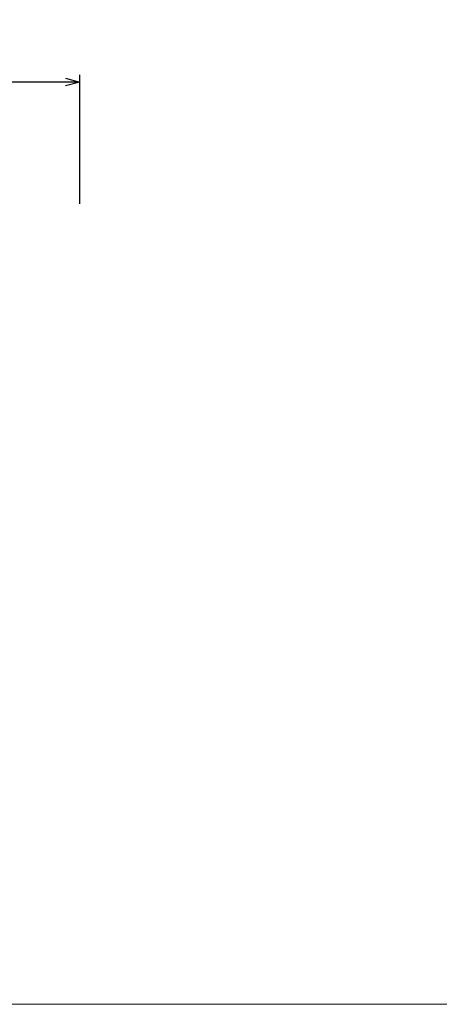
# Model space of a CAD drawing. Extents: x 625 to 2299, y 1056 to 1310.
# Tile 3 of 181: x 791 to 835, y 1058 to 1162. Entities that reach past the tile are written whole.
import ezdxf
from ezdxf.enums import TextEntityAlignment as Align

# ---------------------------------------------------------------- set-up
doc = ezdxf.new("R2010")
doc.units = 0
doc.header["$MEASUREMENT"] = 0
doc.layers.add('B_ANNO_DIM', color=7, linetype='Continuous', lineweight=18)
doc.layers.add('B_ANNO_TEXT', color=7, linetype='Continuous', lineweight=18)
doc.layers.add('B_ANNO_NOPLOT', color=47, linetype='Continuous', lineweight=18, plot=False)
doc.styles.add('Annotative', font='calibri.ttf', dxfattribs={"height": 0.0625})
doc.styles.get("Standard").update_dxf_attribs({"font": 'calibri.ttf'})
doc.dimstyles.new('Annotative', dxfattribs={"dimscale": 0, "dimtxt": 0.0625, "dimasz": 0.0625, "dimexe": 0.03125, "dimexo": 0.03125, "dimgap": 0.03125, "dimtad": 1, "dimdec": 3, "dimzin": 3, "dimdsep": 46, "dimlunit": 4, "dimtxsty": 'Standard', "dimblk": 'OPEN30', "dimcen": 0.03125, "dimaunit": 1, "dimadec": 0, "dimazin": 3, "dimtfac": 0.75, "dimtdec": 3, "dimtofl": 0, "dimtmove": 0, "dimatfit": 3, "dimldrblk": 'OPEN30', "dimfxl": 1, "dimtfill": 1, "dimfrac": 1, "dimtolj": 1, "dimtzin": 0, "dimarcsym": 0})

# ---------------------------------------------------------------- blocks, each defined once
blk = doc.blocks.new('_Open30')
at = {"color": 0, "linetype": 'ByBlock', "lineweight": -2}
for p, q in [((-1, 0.268), (0, 0)), ((0, 0), (-1, -0.268)), ((0, 0), (-1, 0))]:
    blk.add_line(p, q, dxfattribs=at)
blk = doc.blocks.new('*D317')
at = {"layer": 'B_ANNO_DIM', "color": 0, "lineweight": -2, "transparency": 16777216}
for p, q in [((12.75, 78.65), (12.75, 98.29)), ((172.4, 86.29), (172.4, 98.29)), ((170.9, 97.54), (14.25, 97.54))]:
    blk.add_line(p, q, dxfattribs=at)
at = {"layer": 'Defpoints', "color": 0, "transparency": 16777216}
for p in [(12.75, 97.54), (172.4, 85.54), (12.75, 77.9)]:
    blk.add_point(p, dxfattribs=at)
at = {"layer": 'B_ANNO_DIM', "color": 0, "lineweight": -2, "transparency": 16777216, "xscale": 1.5, "yscale": 1.5, "zscale": 1.5, "rotation": 180}
blk.add_blockref('_Open30', (12.75, 97.54), dxfattribs=at)
at = {"layer": 'B_ANNO_DIM', "color": 0, "lineweight": -2, "transparency": 16777216, "xscale": 1.5, "yscale": 1.5, "zscale": 1.5}
blk.add_blockref('_Open30', (172.4, 97.54), dxfattribs=at)
at = {"layer": 'B_ANNO_DIM', "color": 0, "transparency": 16777216, "insert": (92.57, 99.06), "char_height": 1.5, "attachment_point": 5, "bg_fill": 3, "box_fill_scale": 1.25, "bg_fill_color": 256, "bg_fill_true_color": 13158600, "bg_fill_transparency": 0}
blk.add_mtext('\\A1;{SEE "ABUTMENT" SHEETS FOR WING LENGTH}', dxfattribs=at)
blk = doc.blocks.new('*D530')
at = {"layer": 'B_ANNO_DIM', "color": 0, "lineweight": -2, "transparency": 16777216}
for p, q in [((12.75, 83.9), (12.75, 98.29)), ((172.4, 84.65), (172.4, 98.29)), ((170.9, 97.54), (14.25, 97.54))]:
    blk.add_line(p, q, dxfattribs=at)
at = {"layer": 'Defpoints', "color": 0, "transparency": 16777216}
for p in [(12.75, 97.54), (172.4, 83.9), (12.75, 83.15)]:
    blk.add_point(p, dxfattribs=at)
at = {"layer": 'B_ANNO_DIM', "color": 0, "lineweight": -2, "transparency": 16777216, "xscale": 1.5, "yscale": 1.5, "zscale": 1.5, "rotation": 180}
blk.add_blockref('_Open30', (12.75, 97.54), dxfattribs=at)
at = {"layer": 'B_ANNO_DIM', "color": 0, "lineweight": -2, "transparency": 16777216, "xscale": 1.5, "yscale": 1.5, "zscale": 1.5}
blk.add_blockref('_Open30', (172.4, 97.54), dxfattribs=at)
at = {"layer": 'B_ANNO_DIM', "color": 0, "transparency": 16777216, "insert": (92.57, 99.06), "char_height": 1.5, "attachment_point": 5, "bg_fill": 3, "box_fill_scale": 1.25, "bg_fill_color": 256, "bg_fill_true_color": 13158600, "bg_fill_transparency": 0}
blk.add_mtext('\\A1;SEE "STRUCTURAL APPROACH SLAB" SHEETS FOR PARAPET LENGTH', dxfattribs=at)
blk = doc.blocks.new('INS_SS42_BASE')
at = {"layer": 'B_ANNO_NOPLOT', "flags": 128}
blk.add_lwpolyline([(0, 0), (0, 252), (323.93, 252), (323.93, 238.86), (378, 238.86), (378, 40.5), (316.57, 40.5), (316.57, 0), (0, 0)], dxfattribs=at)
at = {"lineweight": 30, "flags": 104}
for tag, p in [('SUB1', (311.28, 226.1, 1.68)), ('SUB2', (319.28, 226.1, 1.68))]:
    blk.add_attdef(tag, text='', height=1.5, dxfattribs=at).set_placement(p, align=Align.MIDDLE_CENTER)
at = {"layer": 'B_ANNO_TEXT', "lineweight": 30, "flags": 104}
for tag, p in [('SUB1', (311.28, 226.1)), ('SUB2', (319.28, 226.1))]:
    blk.add_attdef(tag, text='', height=1.5, dxfattribs=at).set_placement(p, align=Align.MIDDLE_CENTER)
at = {"layer": 'B_ANNO_TEXT', "style": 'Annotative'}
for tag, p in [('CORNER1', (97.36, 101.83)), ('CORNER2', (98.57, 3.31))]:
    blk.add_attdef(tag, text='', height=1.5, dxfattribs=at).set_placement(p, align=Align.BOTTOM_RIGHT)
blk = doc.blocks.new('*U307')
at = {"layer": 'B_ANNO_DIM'}
dim = blk.add_linear_dim(base=(12.749, 97.5442, 0.8422), p1=(172.4003, 85.5399, 0.8422), p2=(12.749, 77.9013, 0.8422), text='{SEE "ABUTMENT" SHEETS FOR WING LENGTH}', dimstyle='Annotative', dxfattribs=at)
dim.commit()
dim.dimension.update_dxf_attribs({"geometry": '*D317', "text_midpoint": (92.5747, 99.0627, 0.8422)})
blk = doc.blocks.new('*U520')
at = {"layer": 'B_ANNO_DIM', "lineweight": 30}
for tag, p in [('S5BAR1', (158.4042, 240.8503)), ('S5BAR2', (184.1358, 218.628)), ('S5BAR3', (187.2345, 185.3889))]:
    blk.add_attdef(tag, text='', height=1.5, dxfattribs=at).set_placement(p, align=Align.MIDDLE_LEFT)
at = {"layer": 'B_ANNO_DIM', "style": 'Annotative'}
blk.add_attdef('8INSPA2', text='', height=1.5, dxfattribs=at).set_placement((141.9126, 15.4002), align=Align.BOTTOM_RIGHT)
at = {"layer": 'B_ANNO_DIM'}
dim = blk.add_linear_dim(base=(12.749, 97.5442), p1=(172.4003, 83.8974), p2=(12.749, 83.1474), text='SEE "STRUCTURAL APPROACH SLAB" SHEETS FOR PARAPET LENGTH', dimstyle='Annotative', dxfattribs=at)
dim.commit()
dim.dimension.update_dxf_attribs({"geometry": '*D530', "text_midpoint": (92.5747, 99.0627)})

msp = doc.modelspace()

# ---------------------------------------------------------------- block references
msp.add_blockref('*U520', (624.94, 1058.3))

# ---------------------------------------------------------------- next in the draw order: block references
msp.add_blockref('*U307', (624.94, 1058.3))

# ---------------------------------------------------------------- next in the draw order: block references
msp.add_blockref('INS_SS42_BASE', (624.94, 1058.3))

doc.saveas('drawing.dxf')
